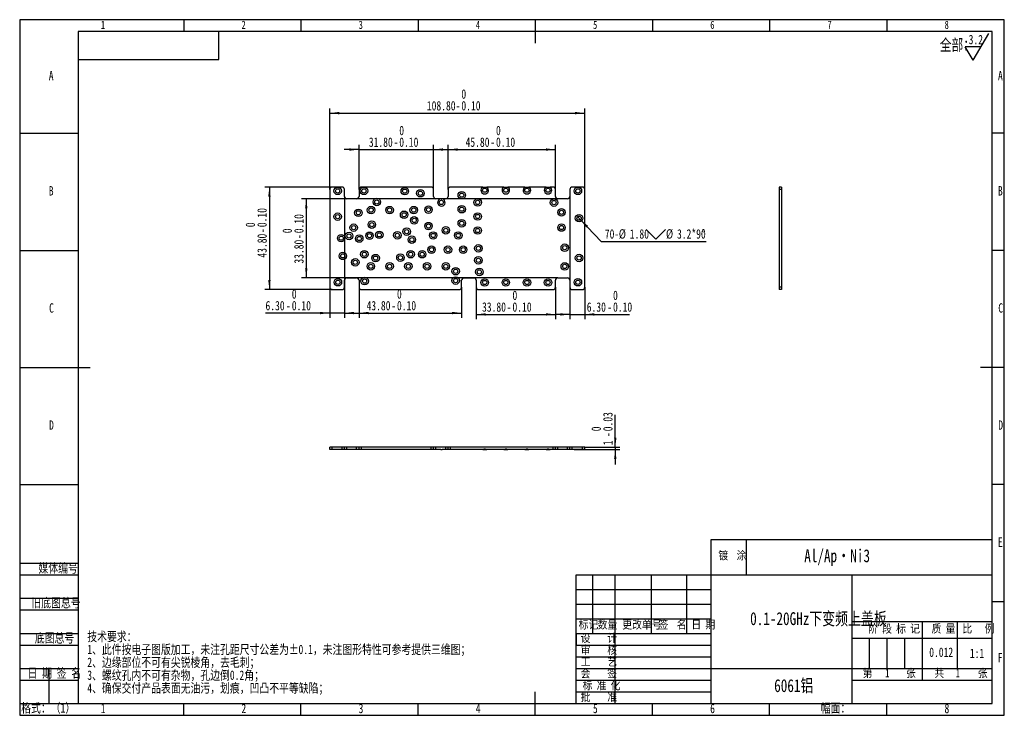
# Model space of a CAD drawing. Header units: millimetres. Extents: x 0 to 420, y 0 to 297.
import ezdxf

# ---------------------------------------------------------------- set-up
doc = ezdxf.new("R2010")
doc.units = ezdxf.units.MM
doc.linetypes.add('CENTERX2', pattern=[20.32, 12.7, -2.54, 2.54, -2.54])
for name, color, linetype in [('10', 7, 'Continuous'), ('5', 7, 'Continuous'), ('9', 7, 'Continuous'), ('图框文字', 7, 'Continuous')]:
    doc.layers.add(name, color=color, linetype=linetype)
doc.styles.add('SLDTEXTSTYLE0', font='HYSWLONGFANGSONG.TTF', dxfattribs={"bigfont": 'bigfont'})
doc.styles.add('SLDTEXTSTYLE1', font='HYSWLONGFANGSONG.TTF')
doc.dimstyles.new('SLDDIMSTYLE0', dxfattribs={"dimtxt": 4, "dimasz": 4.08, "dimexe": 0, "dimexo": 0.0625, "dimgap": 1, "dimtad": 2, "dimrnd": 1e-09, "dimzin": 4, "dimdsep": 46, "dimtxsty": 'SLDTEXTSTYLE1', "dimsah": 1, "dimcen": 0.09, "dimadec": 0, "dimazin": 1, "dimtol": 1, "dimtm": 0.1, "dimtfac": 1, "dimtofl": 0, "dimtmove": 0, "dimatfit": 3, "dimfxl": 0, "dimfrac": 2, "dimtolj": 1, "dimtzin": 0, "dimarcsym": 0})
doc.dimstyles.new('SLDDIMSTYLE1', dxfattribs={"dimtxt": 4, "dimasz": 4.08, "dimexe": 0, "dimexo": 0.0625, "dimgap": 1, "dimtad": 2, "dimrnd": 1e-09, "dimzin": 4, "dimdsep": 46, "dimtxsty": 'SLDTEXTSTYLE1', "dimsah": 1, "dimcen": 0.09, "dimadec": 0, "dimazin": 1, "dimtol": 1, "dimtm": 0.1, "dimtfac": 1, "dimtmove": 0, "dimatfit": 0, "dimfxl": 0, "dimfrac": 2, "dimtolj": 1, "dimtzin": 0, "dimarcsym": 0})
doc.dimstyles.new('SLDDIMSTYLE2', dxfattribs={"dimtxt": 4, "dimasz": 4.08, "dimexe": 0, "dimexo": 0.0625, "dimgap": 1, "dimtad": 2, "dimrnd": 1e-09, "dimzin": 4, "dimdsep": 46, "dimtxsty": 'SLDTEXTSTYLE1', "dimblk1": 'NONE', "dimsah": 1, "dimcen": 0, "dimadec": 0, "dimazin": 1, "dimtfac": 1, "dimtmove": 0, "dimatfit": 3, "dimldrblk": 'NONE', "dimfxl": 0, "dimfrac": 2, "dimtolj": 1, "dimtzin": 12, "dimarcsym": 0})
doc.dimstyles.new('SLDDIMSTYLE3', dxfattribs={"dimtxt": 4, "dimasz": 4.08, "dimexe": 0, "dimexo": 0.0625, "dimgap": 1, "dimtad": 2, "dimrnd": 1e-09, "dimzin": 12, "dimdsep": 46, "dimtxsty": 'SLDTEXTSTYLE1', "dimsah": 1, "dimcen": 0.09, "dimadec": 0, "dimazin": 3, "dimtol": 1, "dimtm": 0.03, "dimtfac": 1, "dimtmove": 0, "dimatfit": 0, "dimfxl": 0, "dimfrac": 2, "dimtolj": 1, "dimarcsym": 0})

# ---------------------------------------------------------------- blocks, each defined once
blk = doc.blocks.new('SW_SFSYMBOL_0')
at = {"layer": '10', "color": 0}
for p, q in [((1.89, -5.71), (8.63, 5.71)), ((1.89, -5.71), (-1.48, 0)), ((5.26, 0), (-1.48, 0))]:
    blk.add_line(p, q, dxfattribs=at)
at = {"layer": '10', "color": 0, "insert": (0, 5.16), "char_height": 4, "attachment_point": 1, "style": 'SLDTEXTSTYLE1'}
blk.add_mtext('3.2', dxfattribs=at)
blk = doc.blocks.new('_D')
at = {"layer": '图框文字'}
for p, q in [((132.28, 224.55), (132.28, 259.1)), ((132.28, 257.1), (241.08, 257.1)), ((241.08, 224.55), (241.08, 259.1))]:
    blk.add_line(p, q, dxfattribs=at)
for points in [[(132.28, 257.1), (136.36, 256.59), (136.36, 257.61)], [(241.08, 257.1), (237, 257.61), (237, 256.59)]]:
    blk.add_solid(points, dxfattribs=at)
at = {"layer": '图框文字', "char_height": 4, "attachment_point": 1, "style": 'SLDTEXTSTYLE1'}
for s, insert in [('0', (188.46, 267.25)), ('108.80', (173.73, 262.25)), ('0.10', (188.46, 262.27)), ('-', (185.99, 262.27))]:
    blk.add_mtext(s, dxfattribs=dict(at, insert=insert))
blk = doc.blocks.new('_D_1')
at = {"layer": '图框文字'}
for p, q in [((144.78, 241.55), (138.43, 241.55)), ((144.78, 224.55), (144.78, 243.55)), ((144.78, 241.55), (176.58, 241.55)), ((176.58, 224.55), (176.58, 243.55)), ((176.58, 241.55), (182.93, 241.55))]:
    blk.add_line(p, q, dxfattribs=at)
for points in [[(144.78, 241.55), (140.7, 242.06), (140.7, 241.04)], [(176.58, 241.55), (180.66, 241.04), (180.66, 242.06)]]:
    blk.add_solid(points, dxfattribs=at)
at = {"layer": '图框文字', "char_height": 4, "attachment_point": 1, "rotation": 360, "style": 'SLDTEXTSTYLE1'}
for s, insert in [('0', (161.96, 251.7)), ('31.80', (148.97, 246.71)), ('-', (159.49, 246.72)), ('0.10', (161.96, 246.72))]:
    blk.add_mtext(s, dxfattribs=dict(at, insert=insert))
blk = doc.blocks.new('_D_2')
at = {"layer": '图框文字'}
for p, q in [((182.78, 224.55), (182.78, 243.55)), ((182.78, 241.55), (228.58, 241.55)), ((228.58, 224.55), (228.58, 243.55))]:
    blk.add_line(p, q, dxfattribs=at)
for points in [[(182.78, 241.55), (186.86, 241.04), (186.86, 242.06)], [(228.58, 241.55), (224.5, 242.06), (224.5, 241.04)]]:
    blk.add_solid(points, dxfattribs=at)
at = {"layer": '图框文字', "char_height": 4, "attachment_point": 1, "rotation": 360, "style": 'SLDTEXTSTYLE1'}
for s, insert in [('0', (203.23, 251.7)), ('45.80', (190.25, 246.71)), ('-', (200.77, 246.72)), ('0.10', (203.23, 246.72))]:
    blk.add_mtext(s, dxfattribs=dict(at, insert=insert))
blk = doc.blocks.new('_D_3')
at = {"layer": '图框文字'}
for p, q in [((138.58, 221.55), (138.58, 169.75)), ((132.28, 182.75), (132.28, 169.75)), ((132.28, 171.75), (104.88, 171.75)), ((138.58, 171.75), (132.28, 171.75)), ((138.58, 171.75), (144.93, 171.75))]:
    blk.add_line(p, q, dxfattribs=at)
for points in [[(132.28, 171.75), (128.2, 172.26), (128.2, 171.24)], [(138.58, 171.75), (142.66, 171.24), (142.66, 172.26)]]:
    blk.add_solid(points, dxfattribs=at)
at = {"layer": '图框文字', "char_height": 4, "attachment_point": 1, "style": 'SLDTEXTSTYLE1'}
for s, insert in [('0', (116.11, 181.9)), ('6.30', (104.88, 176.91)), ('0.10', (116.11, 176.92)), ('-', (113.64, 176.92))]:
    blk.add_mtext(s, dxfattribs=dict(at, insert=insert))
blk = doc.blocks.new('_D_4')
at = {"layer": '图框文字'}
for p, q in [((234.78, 221.55), (234.78, 169.16)), ((241.08, 182.75), (241.08, 169.16)), ((234.78, 171.16), (228.43, 171.16)), ((234.78, 171.16), (241.08, 171.16)), ((241.08, 171.16), (260.2, 171.16))]:
    blk.add_line(p, q, dxfattribs=at)
for points in [[(234.78, 171.16), (230.7, 171.67), (230.7, 170.65)], [(241.08, 171.16), (245.16, 170.65), (245.16, 171.67)]]:
    blk.add_solid(points, dxfattribs=at)
at = {"layer": '图框文字', "char_height": 4, "attachment_point": 1, "style": 'SLDTEXTSTYLE1'}
for s, insert in [('0', (253.18, 181.31)), ('6.30', (241.96, 176.32)), ('-', (250.72, 176.33)), ('0.10', (253.18, 176.33))]:
    blk.add_mtext(s, dxfattribs=dict(at, insert=insert))
blk = doc.blocks.new('_D_5')
at = {"layer": '图框文字'}
for p, q in [((144.78, 182.75), (144.78, 169.75)), ((188.58, 182.75), (188.58, 169.75)), ((144.78, 171.75), (188.58, 171.75))]:
    blk.add_line(p, q, dxfattribs=at)
for points in [[(144.78, 171.75), (148.86, 171.24), (148.86, 172.26)], [(188.58, 171.75), (184.5, 172.26), (184.5, 171.24)]]:
    blk.add_solid(points, dxfattribs=at)
at = {"layer": '图框文字', "char_height": 4, "attachment_point": 1, "rotation": 0, "style": 'SLDTEXTSTYLE1'}
for s, insert in [('0', (160.98, 181.9)), ('43.80', (148, 176.91)), ('0.10', (160.98, 176.92)), ('-', (158.52, 176.92))]:
    blk.add_mtext(s, dxfattribs=dict(at, insert=insert))
blk = doc.blocks.new('_D_6')
at = {"layer": '图框文字'}
for p, q in [((194.78, 182.75), (194.78, 169.16)), ((228.58, 182.75), (228.58, 169.16)), ((194.78, 171.16), (228.58, 171.16))]:
    blk.add_line(p, q, dxfattribs=at)
for points in [[(194.78, 171.16), (198.86, 170.65), (198.86, 171.67)], [(228.58, 171.16), (224.5, 171.67), (224.5, 170.65)]]:
    blk.add_solid(points, dxfattribs=at)
at = {"layer": '图框文字', "char_height": 4, "attachment_point": 1, "rotation": 0, "style": 'SLDTEXTSTYLE1'}
for s, insert in [('0', (210.26, 181.31)), ('33.80', (197.28, 176.32)), ('-', (207.8, 176.33)), ('0.10', (210.26, 176.33))]:
    blk.add_mtext(s, dxfattribs=dict(at, insert=insert))
blk = doc.blocks.new('SW_SYMBOL_HOLE_SINK')
at = {"layer": '图框文字', "color": 0}
for p, q in [((0, 875), (800, 75)), ((800, 75), (1600, 875))]:
    blk.add_line(p, q, dxfattribs=at)
blk = doc.blocks.new('_D_7')
at = {"layer": '图框文字'}
for p, q in [((238.06, 212.9), (239.3, 211.6)), ((239.3, 211.6), (248.08, 202.36)), ((248.08, 202.36), (292.97, 202.36))]:
    blk.add_line(p, q, dxfattribs=at)
blk.add_solid([(239.3, 211.6), (241.74, 208.29), (242.48, 208.99)], dxfattribs=at)
at = {"layer": '图框文字', "xscale": 0.00515627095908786, "yscale": 0.00515627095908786, "zscale": 0.00515627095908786}
blk.add_blockref('SW_SYMBOL_HOLE_SINK', (267.35, 202.96), dxfattribs=at)
at = {"layer": '图框文字', "char_height": 4, "attachment_point": 1, "style": 'SLDTEXTSTYLE1'}
for s, insert in [('70-', (249.67, 207.52)), ('%%c', (255.64, 207.54)), ('1.80', (260.34, 207.52)), ('%%c', (275.77, 207.54)), ('3.2*90', (280.47, 207.52)), ('%%d', (290.99, 207.54))]:
    blk.add_mtext(s, dxfattribs=dict(at, insert=insert))
blk = doc.blocks.new('_None')
blk = doc.blocks.new('_D_8')
at = {"layer": '图框文字'}
for p, q in [((133.28, 225.55), (104.55, 225.55)), ((106.55, 225.55), (106.55, 181.75)), ((133.28, 181.75), (104.55, 181.75))]:
    blk.add_line(p, q, dxfattribs=at)
for points in [[(106.55, 225.55), (106.05, 221.47), (107.06, 221.47)], [(106.55, 181.75), (107.06, 185.83), (106.05, 185.83)]]:
    blk.add_solid(points, dxfattribs=at)
at = {"layer": '图框文字', "char_height": 4, "attachment_point": 1, "rotation": 90, "style": 'SLDTEXTSTYLE1'}
for s, insert in [('0.10', (101.38, 208.41)), ('0', (96.4, 208.41)), ('43.80', (101.4, 195.42)), ('-', (101.38, 205.94))]:
    blk.add_mtext(s, dxfattribs=dict(at, insert=insert))
blk = doc.blocks.new('_D_9')
at = {"layer": '图框文字'}
for p, q in [((229.58, 220.55), (120.28, 220.55)), ((122.28, 220.55), (122.28, 186.75)), ((229.58, 186.75), (120.28, 186.75))]:
    blk.add_line(p, q, dxfattribs=at)
for points in [[(122.28, 220.55), (121.77, 216.47), (122.79, 216.47)], [(122.28, 186.75), (122.79, 190.83), (121.77, 190.83)]]:
    blk.add_solid(points, dxfattribs=at)
at = {"layer": '图框文字', "char_height": 4, "attachment_point": 1, "rotation": 90, "style": 'SLDTEXTSTYLE1'}
for s, insert in [('0.10', (117.11, 205.83)), ('0', (112.13, 205.83)), ('33.80', (117.12, 192.85)), ('-', (117.11, 203.37))]:
    blk.add_mtext(s, dxfattribs=dict(at, insert=insert))
blk = doc.blocks.new('_D_10')
at = {"layer": '图框文字'}
for p, q in [((254.12, 114.5), (254.12, 128.3)), ((236.58, 113.5), (256.12, 113.5)), ((241.08, 114.5), (256.12, 114.5)), ((254.12, 114.5), (254.12, 113.5)), ((254.12, 113.5), (254.12, 107.15))]:
    blk.add_line(p, q, dxfattribs=at)
for points in [[(254.12, 114.5), (254.63, 118.58), (253.61, 118.58)], [(254.12, 113.5), (253.61, 109.42), (254.63, 109.42)]]:
    blk.add_solid(points, dxfattribs=at)
at = {"layer": '图框文字', "char_height": 4, "attachment_point": 1, "rotation": 90, "style": 'SLDTEXTSTYLE1'}
for s, insert in [('0.03', (248.95, 121.28)), ('0', (243.97, 121.28)), ('1', (248.96, 115.31)), ('-', (248.95, 118.82))]:
    blk.add_mtext(s, dxfattribs=dict(at, insert=insert))

msp = doc.modelspace()

# ---------------------------------------------------------------- linework, layer by layer
at = {"color": 7, "linetype": 'Continuous', "lineweight": 25}
for p, q in [((132.278, 224.551), (132.278, 182.751)), ((137.578, 225.551), (133.278, 225.551)), ((138.578, 221.551), (138.578, 224.551)), ((144.778, 224.551), (144.778, 221.551)), ((175.578, 225.551), (145.778, 225.551)), ((176.578, 221.551), (176.578, 224.551)), ((182.778, 224.551), (182.778, 221.551)), ((197.57, 225.551), (183.778, 225.551)), ((206.57, 225.551), (199.287, 225.551)), ((215.57, 225.551), (208.287, 225.551)), ((224.57, 225.551), (217.287, 225.551)), ((227.578, 225.551), (226.287, 225.551)), ((228.578, 221.551), (228.578, 224.551)), ((234.778, 224.551), (234.778, 221.551)), ((240.078, 225.551), (235.778, 225.551)), ((241.078, 182.751), (241.078, 224.551)), ((325.085, 225.551), (324.085, 225.551)), ((324.085, 225.551), (324.085, 224.551)), ((325.085, 224.551), (324.085, 224.551)), ((324.085, 224.551), (324.085, 182.751)), ((325.085, 225.551), (325.085, 224.551)), ((325.085, 224.551), (325.085, 182.751)), ((143.778, 220.551), (139.578, 220.551)), ((179.647, 220.551), (177.578, 220.551)), ((181.778, 220.551), (180.21, 220.551)), ((233.778, 220.551), (229.578, 220.551)), ((138.578, 182.751), (138.578, 185.751)), ((139.578, 186.751), (143.778, 186.751)), ((144.778, 185.751), (144.778, 182.751)), ((188.578, 182.751), (188.578, 185.751)), ((189.578, 186.751), (193.778, 186.751)), ((194.778, 185.751), (194.778, 182.751)), ((228.578, 182.751), (228.578, 185.751)), ((229.578, 186.751), (233.778, 186.751)), ((234.778, 185.751), (234.778, 182.751)), ((133.278, 181.751), (137.578, 181.751)), ((145.778, 181.751), (187.578, 181.751)), ((195.778, 181.751), (227.578, 181.751)), ((235.778, 181.751), (240.078, 181.751)), ((325.085, 182.751), (324.085, 182.751)), ((324.085, 182.751), (324.085, 181.751)), ((325.085, 181.751), (324.085, 181.751)), ((325.085, 182.751), (325.085, 181.751)), ((132.278, 113.495), (132.278, 114.495)), ((133.278, 114.495), (132.278, 114.495)), ((133.278, 113.495), (132.278, 113.495)), ((133.278, 113.495), (133.278, 114.495)), ((137.578, 114.495), (133.278, 114.495)), ((137.578, 113.495), (133.278, 113.495)), ((137.578, 113.495), (137.578, 114.495)), ((138.578, 114.495), (137.578, 114.495)), ((138.578, 113.495), (137.578, 113.495)), ((138.578, 113.495), (138.578, 114.495)), ((139.578, 114.495), (138.578, 114.495)), ((139.578, 113.495), (138.578, 113.495)), ((139.578, 113.495), (139.578, 114.495)), ((143.778, 114.495), (139.578, 114.495)), ((143.778, 113.495), (139.578, 113.495)), ((143.778, 113.495), (143.778, 114.495)), ((144.778, 114.495), (143.778, 114.495)), ((144.778, 113.495), (143.778, 113.495)), ((144.778, 113.495), (144.778, 114.495)), ((145.778, 114.495), (144.778, 114.495)), ((144.778, 113.495), (144.778, 114.495)), ((145.778, 113.495), (144.778, 113.495)), ((145.778, 113.495), (145.778, 114.495)), ((175.578, 114.495), (145.778, 114.495)), ((175.578, 113.495), (145.778, 113.495)), ((175.578, 113.495), (175.578, 114.495)), ((176.578, 114.495), (175.578, 114.495)), ((176.578, 113.495), (175.578, 113.495)), ((176.578, 113.495), (176.578, 114.495)), ((177.578, 114.495), (176.578, 114.495)), ((177.578, 113.495), (176.578, 113.495)), ((177.578, 113.495), (177.578, 114.495)), ((181.778, 114.495), (177.578, 114.495)), ((179.647, 113.495), (177.578, 113.495)), ((181.778, 113.495), (180.21, 113.495)), ((181.778, 113.495), (181.778, 114.495)), ((182.778, 114.495), (181.778, 114.495)), ((182.778, 113.495), (181.778, 113.495)), ((182.778, 113.495), (182.778, 114.495)), ((183.778, 114.495), (182.778, 114.495)), ((182.778, 113.495), (182.778, 114.495)), ((183.778, 113.495), (182.778, 113.495)), ((183.778, 113.495), (183.778, 114.495)), ((227.578, 114.495), (183.778, 114.495)), ((197.57, 113.495), (183.778, 113.495)), ((197.569, 113.495), (199.294, 113.495)), ((206.57, 113.495), (199.287, 113.495)), ((206.569, 113.495), (208.287, 113.495)), ((215.57, 113.495), (208.287, 113.495)), ((215.569, 113.495), (217.287, 113.495)), ((224.57, 113.495), (217.287, 113.495)), ((224.569, 113.495), (226.287, 113.495)), ((227.578, 113.495), (226.287, 113.495)), ((227.578, 113.495), (227.578, 114.495)), ((228.578, 114.495), (227.578, 114.495)), ((228.578, 113.495), (227.578, 113.495)), ((228.578, 113.495), (228.578, 114.495)), ((229.578, 114.495), (228.578, 114.495)), ((229.578, 113.495), (228.578, 113.495)), ((229.578, 113.495), (229.578, 114.495)), ((233.778, 114.495), (229.578, 114.495)), ((233.778, 113.495), (229.578, 113.495)), ((233.778, 113.495), (233.778, 114.495)), ((234.778, 114.495), (233.778, 114.495)), ((234.778, 113.495), (233.778, 113.495)), ((234.778, 113.495), (234.778, 114.495)), ((235.778, 114.495), (234.778, 114.495)), ((234.778, 113.495), (234.778, 114.495)), ((235.778, 113.495), (234.778, 113.495)), ((235.778, 113.495), (235.778, 114.495)), ((240.078, 114.495), (235.778, 114.495)), ((240.078, 113.495), (235.778, 113.495)), ((240.078, 113.495), (240.078, 114.495)), ((241.078, 114.495), (240.078, 114.495)), ((241.078, 113.495), (240.078, 113.495)), ((241.078, 113.495), (241.078, 114.495))]:
    msp.add_line(p, q, dxfattribs=at)
for centre, radius in [((135.678, 223.901), 1.6), ((135.678, 223.901), 0.9), ((146.878, 223.901), 1.6), ((146.878, 223.901), 0.9), ((164.303, 223.801), 1.6), ((164.303, 223.801), 0.9), ((170.978, 222.901), 1.6), ((170.978, 222.901), 0.9), ((188.628, 222.076), 1.6), ((188.628, 222.076), 0.9), ((198.428, 224.201), 0.9), ((207.428, 224.201), 0.9), ((216.428, 224.201), 0.9), ((225.428, 224.201), 0.9), ((238.178, 223.901), 1.6), ((238.178, 223.901), 0.9), ((152.378, 219.176), 1.6), ((152.378, 219.176), 0.9), ((179.928, 218.976), 0.9), ((195.428, 218.976), 1.6), ((195.428, 218.976), 0.9), ((227.978, 218.901), 1.6), ((227.978, 218.901), 0.9), ((135.678, 212.901), 1.6), ((144.503, 214.551), 1.6), ((144.503, 214.551), 0.9), ((149.928, 215.701), 1.6), ((149.928, 215.701), 0.9), ((157.828, 215.701), 1.6), ((157.828, 215.701), 0.9), ((164.028, 213.701), 1.6), ((164.028, 213.701), 0.9), ((168.128, 215.701), 1.6), ((168.128, 215.701), 0.9), ((174.428, 215.876), 1.6), ((174.428, 215.876), 0.9), ((188.628, 216.076), 1.6), ((188.628, 216.076), 0.9), ((195.428, 212.976), 1.6), ((231.178, 214.751), 1.6), ((231.178, 214.751), 0.9), ((135.678, 212.901), 0.9), ((150.253, 209.501), 1.6), ((150.253, 209.501), 0.9), ((168.328, 211.301), 1.6), ((168.328, 211.301), 0.9), ((174.428, 208.876), 1.6), ((188.628, 210.076), 1.6), ((188.628, 210.076), 0.9), ((195.428, 212.976), 0.9), ((238.678, 212.251), 1.6), ((238.678, 212.251), 0.9), ((140.528, 204.651), 1.6), ((142.503, 208.201), 1.6), ((142.503, 208.201), 0.9), ((149.253, 204.751), 1.6), ((153.453, 205.131), 1.6), ((153.453, 205.131), 0.9), ((161.153, 204.951), 1.6), ((165.128, 206.501), 1.6), ((165.128, 206.501), 0.9), ((174.428, 208.876), 0.9), ((176.428, 204.876), 1.6), ((181.828, 207.076), 1.6), ((181.828, 207.076), 0.9), ((187.128, 204.876), 1.6), ((195.428, 206.976), 1.6), ((195.428, 206.976), 0.9), ((231.178, 208.251), 1.6), ((231.178, 208.251), 0.9), ((137.178, 203.701), 1.6), ((137.178, 203.701), 0.9), ((140.528, 204.651), 0.9), ((144.878, 203.551), 1.6), ((144.878, 203.551), 0.9), ((149.253, 204.751), 0.9), ((161.153, 204.951), 0.9), ((167.328, 203.101), 1.6), ((167.328, 203.101), 0.9), ((176.428, 204.876), 0.9), ((187.128, 204.876), 0.9), ((137.878, 196.151), 1.6), ((147.053, 196.851), 1.6), ((147.053, 196.851), 0.9), ((166.828, 196.851), 1.6), ((166.828, 196.851), 0.9), ((171.728, 196.851), 1.6), ((171.728, 196.851), 0.9), ((175.728, 198.776), 1.6), ((175.728, 198.776), 0.9), ((182.728, 198.776), 1.6), ((182.728, 198.776), 0.9), ((189.228, 198.776), 1.6), ((189.228, 198.776), 0.9), ((195.728, 199.376), 1.6), ((195.728, 199.376), 0.9), ((232.578, 199.651), 1.6), ((232.578, 199.651), 0.9), ((137.878, 196.151), 0.9), ((143.178, 193.401), 1.6), ((143.178, 193.401), 0.9), ((149.828, 191.701), 1.6), ((151.853, 195.201), 1.6), ((151.853, 195.201), 0.9), ((157.828, 191.701), 1.6), ((162.453, 195.401), 1.6), ((162.453, 195.401), 0.9), ((165.828, 191.701), 1.6), ((173.828, 191.701), 1.6), ((181.828, 191.701), 1.6), ((195.728, 194.276), 1.6), ((195.728, 194.276), 0.9), ((238.678, 195.251), 1.6), ((238.678, 195.251), 0.9), ((149.828, 191.701), 0.9), ((157.828, 191.701), 0.9), ((165.828, 191.701), 0.9), ((173.828, 191.701), 0.9), ((181.828, 191.701), 0.9), ((186.018, 189.601), 1.6), ((186.018, 189.601), 0.9), ((196.128, 189.301), 1.6), ((196.128, 189.301), 0.9), ((232.578, 191.651), 1.6), ((232.578, 191.651), 0.9), ((135.778, 184.901), 1.6), ((135.778, 184.901), 0.9), ((147.178, 185.405), 1.6), ((147.178, 185.405), 0.9), ((186.018, 185.601), 1.6), ((186.018, 185.601), 0.9), ((198.428, 184.801), 1.6), ((198.428, 184.801), 0.9), ((207.428, 184.801), 1.6), ((207.428, 184.801), 0.9), ((216.428, 184.801), 1.6), ((216.428, 184.801), 0.9), ((225.428, 184.801), 1.6), ((225.428, 184.801), 0.9), ((238.178, 184.901), 1.6), ((238.178, 184.901), 0.9)]:
    msp.add_circle(centre, radius, dxfattribs=at)
for centre, radius, start, end in [((133.278, 224.551), 1, 90, 180), ((137.578, 224.551), 1, 0, 90), ((145.778, 224.551), 1, 90, 179.99999), ((175.578, 224.551), 1, 0, 90), ((183.778, 224.551), 1, 90, 179.99999), ((198.428, 224.201), 1.6, 122.46174, 57.53826), ((207.428, 224.201), 1.6, 122.46174, 57.53826), ((216.428, 224.201), 1.6, 122.46174, 57.53826), ((225.428, 224.201), 1.6, 122.46174, 57.53826), ((227.578, 224.551), 1, 0, 90), ((235.778, 224.551), 1, 90, 179.99999), ((240.078, 224.551), 1, 0, 90), ((139.578, 221.551), 1, 180, 270), ((143.778, 221.551), 1, 270, 359.99999), ((177.578, 221.551), 1, 180, 270), ((179.928, 218.976), 1.6, 100.14057, 79.85943), ((181.778, 221.551), 1, 270, 359.99999), ((229.578, 221.551), 1, 180, 270), ((233.778, 221.551), 1, 270, 359.99999), ((139.578, 185.751), 1, 90, 180), ((143.778, 185.751), 1, 0.00001, 90), ((189.578, 185.751), 1, 90, 180), ((193.778, 185.751), 1, 0.00001, 90), ((229.578, 185.751), 1, 90, 180), ((233.778, 185.751), 1, 0.00001, 90), ((133.278, 182.751), 1, 180, 270), ((137.578, 182.751), 1, 270, 0), ((145.778, 182.751), 1, 180.00001, 270), ((187.578, 182.751), 1, 270, 0), ((195.778, 182.751), 1, 180.00001, 270), ((227.578, 182.751), 1, 270, 0), ((235.778, 182.751), 1, 180.00001, 270), ((240.078, 182.751), 1, 270, 0)]:
    msp.add_arc(centre, radius, start, end, dxfattribs=at)
for points in [[(197.57, 225.551), (197.702, 225.551), (197.84, 225.551), (198.053, 225.551), (198.126, 225.551), (198.274, 225.551), (198.351, 225.551), (198.578, 225.551), (198.727, 225.551), (199.017, 225.551), (199.154, 225.551), (199.287, 225.551)], [(206.57, 225.551), (206.702, 225.551), (206.84, 225.551), (207.053, 225.551), (207.126, 225.551), (207.274, 225.551), (207.351, 225.551), (207.578, 225.551), (207.727, 225.551), (208.017, 225.551), (208.154, 225.551), (208.287, 225.551)], [(215.57, 225.551), (215.702, 225.551), (215.84, 225.551), (216.053, 225.551), (216.126, 225.551), (216.274, 225.551), (216.351, 225.551), (216.578, 225.551), (216.727, 225.551), (217.017, 225.551), (217.154, 225.551), (217.287, 225.551)], [(224.57, 225.551), (224.702, 225.551), (224.84, 225.551), (225.053, 225.551), (225.126, 225.551), (225.274, 225.551), (225.351, 225.551), (225.578, 225.551), (225.727, 225.551), (226.017, 225.551), (226.154, 225.551), (226.287, 225.551)], [(197.57, 113.495), (197.702, 113.567), (197.84, 113.629), (198.053, 113.696), (198.126, 113.714), (198.274, 113.738), (198.351, 113.745), (198.578, 113.745), (198.727, 113.719), (199.017, 113.629), (199.154, 113.566), (199.287, 113.495)], [(206.57, 113.495), (206.702, 113.567), (206.84, 113.629), (207.053, 113.696), (207.126, 113.714), (207.274, 113.738), (207.351, 113.745), (207.578, 113.745), (207.727, 113.719), (208.017, 113.629), (208.154, 113.566), (208.287, 113.495)], [(215.57, 113.495), (215.702, 113.567), (215.84, 113.629), (216.053, 113.696), (216.126, 113.714), (216.274, 113.738), (216.351, 113.745), (216.578, 113.745), (216.727, 113.719), (217.017, 113.629), (217.154, 113.566), (217.287, 113.495)], [(224.57, 113.495), (224.702, 113.567), (224.84, 113.629), (225.053, 113.696), (225.126, 113.714), (225.274, 113.738), (225.351, 113.745), (225.578, 113.745), (225.727, 113.719), (226.017, 113.629), (226.154, 113.566), (226.287, 113.495)]]:
    msp.add_open_spline(points, degree=3, knots=[0, 0, 0, 0, 0.25, 0.25, 0.375, 0.375, 0.5, 0.5, 0.75, 0.75, 1, 1, 1, 1], dxfattribs=at)
for points in [[(179.647, 220.551), (179.833, 220.551), (180.023, 220.551), (180.21, 220.551)], [(179.647, 113.495), (179.833, 113.528), (180.023, 113.528), (180.21, 113.495)]]:
    msp.add_open_spline(points, degree=3, dxfattribs=at)
at = {"layer": '10', "color": 7}
for p, q in [((0, 98.5), (25, 98.5)), ((0, 65), (25, 65)), ((0, 60), (25, 60)), ((0, 50), (25, 50)), ((0, 45), (25, 45)), ((0, 35), (25, 35)), ((0, 30), (25, 30)), ((0, 20), (25, 20)), ((0, 15), (25, 15))]:
    msp.add_line(p, q, dxfattribs=at)
at = {"layer": '10'}
for p, q in [((295, 5), (295, 75)), ((295, 75), (415, 75)), ((310, 75), (310, 60)), ((237.5, 5), (237.5, 60)), ((237.5, 60), (415, 60)), ((244.5, 35), (244.5, 60)), ((254, 60), (254, 5)), ((269.5, 60), (269.5, 35)), ((284.5, 60), (284.5, 35)), ((355, 60), (355, 5)), ((237.5, 53.75), (295, 53.75)), ((237.5, 47.5), (295, 47.5)), ((237.5, 41.25), (295, 41.25)), ((355, 40), (415, 40)), ((385, 40), (385, 15)), ((400, 40), (400, 20.019)), ((237.5, 35), (295, 35)), ((237.5, 30.006), (295, 30.006)), ((355, 33), (415, 33)), ((362.5, 33), (362.5, 20.019)), ((370, 33), (370, 20.019)), ((237.5, 25.013), (295, 25.013)), ((237.5, 20.019), (295, 20.019)), ((295, 20.019), (415, 20.019)), ((237.5, 15.026), (295, 15.026)), ((355, 15), (415, 15)), ((237.5, 10.032), (295, 10.032))]:
    msp.add_line(p, q, dxfattribs=at)
at = {"layer": '5'}
for p, q in [((70, 297), (70, 292)), ((120, 297), (120, 292)), ((170, 297), (170, 292)), ((270, 297), (270, 292)), ((320, 297), (320, 292)), ((370, 297), (370, 292)), ((0, 248.5), (25, 248.5)), ((420, 248.5), (415, 248.5)), ((0, 198.5), (25, 198.5)), ((420, 198.5), (415, 198.5)), ((420, 98.5), (415, 98.5)), ((420, 48.5), (415, 48.5)), ((70, 0), (70, 5)), ((120, 0), (120, 5)), ((170, 0), (170, 5)), ((270, 0), (270, 5)), ((320, 0), (320, 5)), ((370, 0), (370, 5))]:
    msp.add_line(p, q, dxfattribs=at)
at = {"layer": '5', "lineweight": 25}
for p, q in [((220, 297), (220, 287)), ((0, 148.5), (30, 148.5)), ((420, 148.5), (410, 148.5)), ((220, 0), (220, 10))]:
    msp.add_line(p, q, dxfattribs=at)
at = {"layer": '5', "color": 7, "lineweight": 25}
for p, q in [((415, 292), (25, 292)), ((25, 292), (25, 5)), ((85, 280), (85, 292)), ((415, 5), (415, 292)), ((25, 280), (85, 280)), ((0, 5), (415, 5))]:
    msp.add_line(p, q, dxfattribs=at)
at = {"layer": '5', "linetype": 'CENTERX2'}
msp.add_line((237.5, 35), (237.5, 30.006), dxfattribs=at)
at = {"layer": '9', "color": 7}
for p, q in [((420, 297), (0, 297)), ((0, 297), (0, 0)), ((420, 148.5), (420, 297)), ((420, 0), (420, 148.5)), ((0, 0), (420, 0))]:
    msp.add_line(p, q, dxfattribs=at)
at = {"layer": '图框文字'}
for p, q in [((377.5, 33), (377.5, 20.019)), ((12.5, 20), (12.5, 5))]:
    msp.add_line(p, q, dxfattribs=at)

# ---------------------------------------------------------------- block references
at = {"layer": '10'}
msp.add_blockref('SW_SFSYMBOL_0', (404.909, 285.354), dxfattribs=at)

# ---------------------------------------------------------------- texts
for s, insert, char_height, attachment_point, style in [('1', (35.544, 296.552), 3.5, 2, 'SLDTEXTSTYLE1'), ('2', (95.544, 296.552), 3.5, 2, 'SLDTEXTSTYLE1'), ('3', (145.544, 296.552), 3.5, 2, 'SLDTEXTSTYLE1'), ('4', (195.544, 296.552), 3.5, 2, 'SLDTEXTSTYLE1'), ('5', (245.544, 296.552), 3.5, 2, 'SLDTEXTSTYLE1'), ('6', (295.547, 296.552), 3.5, 2, 'SLDTEXTSTYLE1'), ('7', (345.547, 296.552), 3.5, 2, 'SLDTEXTSTYLE1'), ('8', (395.547, 296.552), 3.5, 2, 'SLDTEXTSTYLE1'), ('全部：', (392.598, 288.74), 5, 1, 'SLDTEXTSTYLE0'), ('A', (13.437, 275.12), 4, 2, 'SLDTEXTSTYLE1'), ('A', (418.437, 275.12), 4, 2, 'SLDTEXTSTYLE1'), ('B', (13.437, 225.928), 4, 2, 'SLDTEXTSTYLE1'), ('B', (418.437, 225.928), 4, 2, 'SLDTEXTSTYLE1'), ('C', (13.56, 175.928), 4, 2, 'SLDTEXTSTYLE1'), ('C', (418.56, 175.928), 4, 2, 'SLDTEXTSTYLE1'), ('D', (13.562, 125.928), 4, 2, 'SLDTEXTSTYLE1'), ('D', (418.562, 125.928), 4, 2, 'SLDTEXTSTYLE1'), ('E', (418.435, 75.928), 4, 2, 'SLDTEXTSTYLE1'), ('Al/Ap·Ni3', (348.788, 70.884), 5.5, 2, 'SLDTEXTSTYLE1'), ('0.1-20GHz下变频上盖板', (340.8, 44.029), 5.5, 2, 'SLDTEXTSTYLE0'), ('技术要求：', (28.84, 35.648), 4, 1, 'SLDTEXTSTYLE0'), ('1、此件按电子图版加工，未注孔距尺寸公差为±0.1，未注图形特性可参考提供三维图；', (28.84, 30.148), 4, 1, 'SLDTEXTSTYLE0'), ('2、边缘部位不可有尖锐棱角，去毛刺；', (28.84, 24.648), 4, 1, 'SLDTEXTSTYLE0'), ('F', (418.328, 26.62), 4, 2, 'SLDTEXTSTYLE1'), ('3、螺纹孔内不可有杂物，孔边倒0.2角；', (28.84, 19.148), 4, 1, 'SLDTEXTSTYLE0'), ('1', (369.312, 19.787), 3.5, 1, 'SLDTEXTSTYLE1'), ('1', (399.379, 19.787), 3.5, 1, 'SLDTEXTSTYLE1'), ('4、确保交付产品表面无油污，划痕，凹凸不平等缺陷；', (28.84, 13.648), 4, 1, 'SLDTEXTSTYLE0'), ('6061铝', (330.288, 15.443), 5.5, 2, 'SLDTEXTSTYLE0'), ('1', (35.622, 4.928), 4, 2, 'SLDTEXTSTYLE1'), ('2', (95.622, 4.928), 4, 2, 'SLDTEXTSTYLE1'), ('3', (145.622, 4.928), 4, 2, 'SLDTEXTSTYLE1'), ('4', (195.622, 4.928), 4, 2, 'SLDTEXTSTYLE1'), ('5', (245.622, 4.928), 4, 2, 'SLDTEXTSTYLE1'), ('6', (295.625, 4.928), 4, 2, 'SLDTEXTSTYLE1'), ('幅面：', (348.088, 5.137), 4, 2, 'SLDTEXTSTYLE0'), ('8', (395.625, 4.928), 4, 2, 'SLDTEXTSTYLE1')]:
    msp.add_mtext(s, dxfattribs=dict(at, insert=insert, char_height=char_height, attachment_point=attachment_point, style=style))
at = {"layer": '10', "color": 7, "style": 'SLDTEXTSTYLE0'}
for s, insert, char_height, attachment_point in [('镀  涂', (304.08, 70.031), 3.5, 2), ('媒体编号 ', (16.405, 64.849), 4, 2), ('旧底图总号', (5, 50.063), 4, 1), ('标记', (242.697, 40.488), 3.5, 2), ('数量', (250.815, 40.488), 3.5, 2), ('更改单号', (265.501, 40.488), 3.5, 2), ('签  名', (278.556, 40.488), 3.5, 2), ('日 期', (291.682, 40.488), 3.5, 2), ('阶 段 标 记', (373.07, 38.753), 3.5, 2), ('质 量', (394.166, 38.753), 3.5, 2), ('比   例', (409.089, 38.753), 3.5, 2), ('底图总号', (6.463, 35.033), 4, 1), ('设    计', (247.122, 34.738), 3.5, 2), ('审    核', (247.143, 29.667), 3.5, 2), ('工    艺', (247.145, 24.658), 3.5, 2), ('  日 期', (6.508, 20.066), 4, 2), ('签 名', (21.012, 20.066), 4, 2), ('会    签', (247.114, 19.642), 3.5, 2), ('第        张', (371.008, 19.773), 3.5, 2), ('共        张', (401.633, 19.773), 3.5, 2), ('标 准 化', (248.249, 14.529), 3.5, 2), ('批    准', (247.125, 9.552), 3.5, 2), ('格式：（1）', (0.63, 5.167), 4, 1)]:
    msp.add_mtext(s, dxfattribs=dict(at, insert=insert, char_height=char_height, attachment_point=attachment_point))
at = {"layer": '图框文字', "char_height": 4, "attachment_point": 1, "style": 'SLDTEXTSTYLE1'}
for s, insert in [('0.012', (388.087, 28.941)), ('1:1', (405.419, 28.469))]:
    msp.add_mtext(s, dxfattribs=dict(at, insert=insert))

# ---------------------------------------------------------------- dimensions: what is measured, and where the dimension line sits
at = {"layer": '图框文字'}
for base, p1, p2, dimstyle, picture, middle in [((241.078, 257.097), (132.278, 224.551), (241.078, 224.551), 'SLDDIMSTYLE0', '_D', (184.601, 257.097)), ((132.278, 171.751), (138.578, 221.551), (132.278, 182.751), 'SLDDIMSTYLE1', '_D_3', (114.004, 171.751)), ((241.078, 171.159), (234.778, 221.551), (241.078, 182.751), 'SLDDIMSTYLE1', '_D_4', (251.078, 171.159))]:
    dim = msp.add_linear_dim(base=base, p1=p1, p2=p2, dimstyle=dimstyle, dxfattribs=at)
    dim.commit()
    dim.dimension.update_dxf_attribs({"geometry": picture, "text_midpoint": middle, "dimtype": 160})
for base, p1, p2, angle, dimstyle, picture, middle in [((176.578, 241.551), (144.778, 224.551), (176.578, 224.551), 359.99999, 'SLDDIMSTYLE1', '_D_1', (158.972, 241.551)), ((228.578, 241.551), (182.778, 224.551), (228.578, 224.551), 359.99999, 'SLDDIMSTYLE0', '_D_2', (200.248, 241.551)), ((106.553, 181.751), (133.278, 225.551), (133.278, 181.751), 90, 'SLDDIMSTYLE0', '_D_8', (106.553, 205.424)), ((122.278, 186.751), (229.578, 220.551), (229.578, 186.751), 90, 'SLDDIMSTYLE0', '_D_9', (122.278, 202.851)), ((188.578, 171.751), (144.778, 182.751), (188.578, 182.751), 0.00001, 'SLDDIMSTYLE0', '_D_5', (157.999, 171.751)), ((228.578, 171.159), (194.778, 182.751), (228.578, 182.751), 0.00001, 'SLDDIMSTYLE0', '_D_6', (207.281, 171.159)), ((254.12, 113.495), (241.078, 114.495), (236.578, 113.495), 90, 'SLDDIMSTYLE3', '_D_10', (254.12, 121.806))]:
    dim = msp.add_linear_dim(base=base, p1=p1, p2=p2, angle=angle, dimstyle=dimstyle, dxfattribs=at)
    dim.commit()
    dim.dimension.update_dxf_attribs({"geometry": picture, "text_midpoint": middle, "dimtype": 160})
dim = msp.add_diameter_dim_2p(p1=(238.058, 212.903), p2=(239.298, 211.599), text='70-<>{\\fGDT;w}%%c3.2*90%%d', dimstyle='SLDDIMSTYLE2', dxfattribs=at)
dim.commit()
dim.dimension.update_dxf_attribs({"geometry": '_D_7', "text_midpoint": (271.315, 205.61), "dimtype": 163})

doc.saveas('drawing.dxf')
